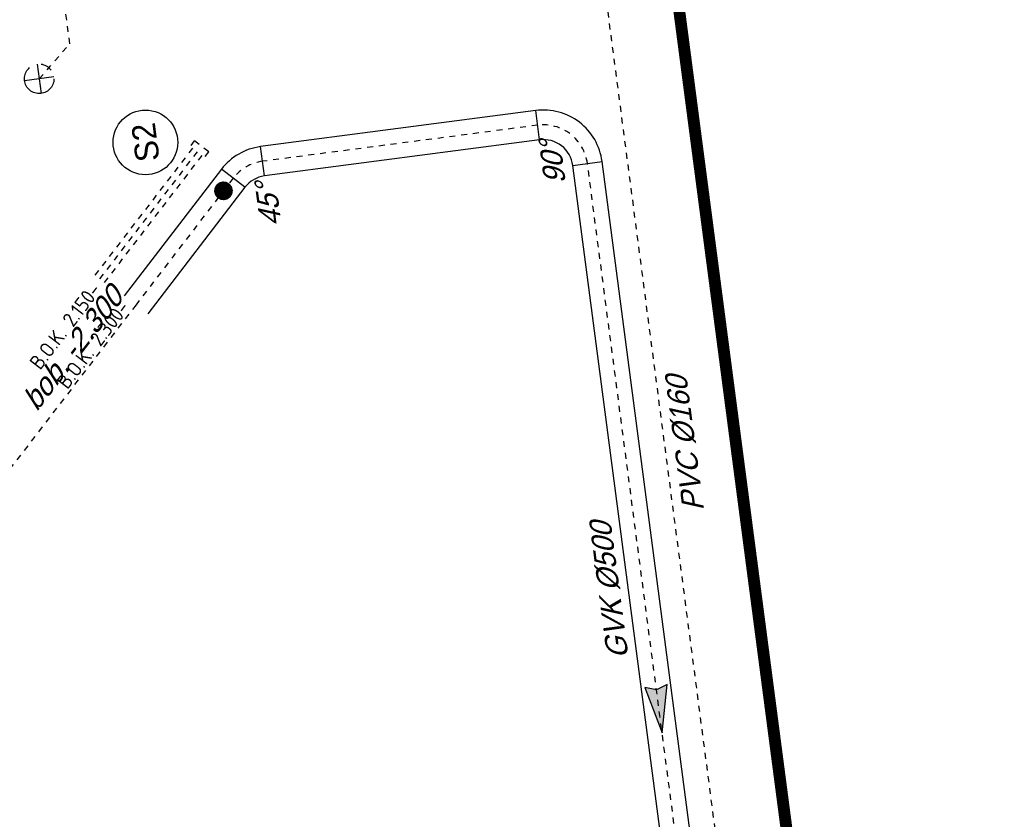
# Model space of a CAD drawing. Header units: metres. Extents: x 118052 to 118564, y 454784 to 455719.
# Tile 147 of 160: x 118465 to 118482, y 455313 to 455327. Entities that reach past the tile are written whole.
import ezdxf
from ezdxf.enums import TextEntityAlignment as Align

# ---------------------------------------------------------------- set-up
doc = ezdxf.new("R2010")
doc.units = ezdxf.units.M
doc.header["$LTSCALE"] = 0.5
for name, pattern in [('DASHED', [19.049999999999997, 12.7, -6.35]), ('Tauw_HIDDEN2', [5.6, 4, -1.6]), ('Tauw_L_Center2', [6.4990000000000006, 4, -0.833, 0.833, -0.833])]:
    doc.linetypes.add(name, pattern=pattern)
for name, color, linetype in [('EL_N_A_EB00----REVISIE~-_-----', 1, 'Continuous'), ('KABELLOOP', 6, 'Continuous'), ('Koningsstal VIEUWPORT', 254, 'Continuous'), ('ZU_B_-_EL999---LS_bet500-70_gw~H_-----', 1, 'Tauw_L_Center2'), ('ZU_B_-_EL999---LS_pvc200_sdr00~H_-----', 1, 'Tauw_L_Center2'), ('ZU_B_-_EL999---LS_pvc200_zbr00~H_-----', 1, 'Tauw_L_Center2'), ('ZU_B_-_EL999---LS_pvc200_zbr00~W_-----', 8, 'Tauw_HIDDEN2'), ('ZU_N_-_AL999---LR_pvc160_sdr34__18_^200~-_-----', 7, 'Continuous'), ('ZU_N_-_AL999---LS_GVK500_pgr05__18_^200~-_-----', 7, 'Continuous'), ('ZU_N_-_AL999---LS_GVK500_pgr05__18_^200~B_-----', 7, 'Continuous'), ('ZU_N_-_AL999---LS_GVK500_pgr05__18_^200~N_-----', 7, 'Continuous'), ('ZU_N_-_AL999---LS_GVK500_pgr05__20_^200~M_-----', 7, 'Continuous'), ('ZU_N_-_EL999---LB_PE-90_sdr00~H_-----', 2, 'Tauw_L_Center2'), ('ZU_N_-_EL999---LR_pvc160_sdr34~H_-----', 2, 'Tauw_L_Center2'), ('ZU_N_-_EL999---LS_GVK500_pgr05~H_-----', 2, 'Tauw_L_Center2'), ('ZU_N_-_EL999---LS_GVK500_pgr05~W_-----', 2, 'Continuous'), ('ZU_N_-_EL999---LS_pvc200_zbr00~H_-----', 2, 'Tauw_L_Center2'), ('ZU_N_-_EL999---SYM_HYDRANT~-_002--', 2, 'Tauw_L_Center2'), ('ZU_N_-_ML999---LS_GVK500_pgr05~-_-----', 7, 'Tauw_L_Center2')]:
    doc.layers.add(name, color=color, linetype=linetype)
doc.styles.add('TAUW-ISOCP', font='tcb_isocp.shx')
doc.styles.add('tcb_isocp', font='tcb_isocp.shx')
doc.styles.add('WB025', font='ISO.SHX', dxfattribs={"height": 2.5})

# ---------------------------------------------------------------- blocks, each defined once
blk = doc.blocks.new('zuhydrt1')
for p, q in [((0, -0.5), (0, 0.5035136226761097)), ((-0.5, 0), (0.5, 0))]:
    blk.add_line(p, q)
at = {"color": 15}
blk.add_line((0, -0.5), (0, -0.5), dxfattribs=at)
blk.add_line((0, -0.5), (0, -0.5), dxfattribs=at)
blk.add_circle((0, 0), 0.5)
blk = doc.blocks.new('A$C6DFC50BF')
at = {"layer": 'KABELLOOP', "linetype": 'DASHED', "const_width": 200}
blk.add_lwpolyline([(121473.4475425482, -29104.60709685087), (75382.6683382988, -29104.62439984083), (75382.6683382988, -11142.43978345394), (74473.44061136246, -11142.44013485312)], dxfattribs=at)
blk = doc.blocks.new('zustrmr')
at = {"color": 0}
blk.add_line((1, 0.2400001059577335), (0, 0), dxfattribs=at)
for p, q in [((0.9199999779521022, 0), (1, 0.2400001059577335)), ((0, 0), (1, -0.2399998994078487)), ((1, -0.2399998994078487), (0.9199999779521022, 0))]:
    blk.add_line(p, q)
for points in [[(0, 0), (1, 0.2400001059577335), (0.9199999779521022, 0)], [(0, 0), (1, -0.2399998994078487), (0.9199999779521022, 0)]]:
    blk.add_solid(points, dxfattribs=at)
blk = doc.blocks.new('Leidingen')
at = {"layer": 'ZU_B_-_EL999---LS_bet500-70_gw~H_-----'}
blk.add_lwpolyline([(-149180.804817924, 40494.05731126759), (-163545.7062536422, 54856.22908591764)], dxfattribs=at)
at = {"layer": 'ZU_B_-_EL999---LS_pvc200_zbr00~H_-----'}
blk.add_lwpolyline([(-148669.5980412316, 41043.50290854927), (-146707.9450303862, 39082.22238382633, -0.1989123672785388)], format="xyb", dxfattribs=at)
at = {"layer": 'ZU_B_-_EL999---LS_pvc200_zbr00~W_-----'}
for points in [[(-148598.8940775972, 41114.22030049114), (-146637.2410665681, 39152.93977556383, -0.1989123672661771)], [(-148740.3020049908, 40972.78551674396), (-146778.6489942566, 39011.5049919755, -0.1989123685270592)]]:
    blk.add_lwpolyline(points, format="xyb", dxfattribs=at)
at = {"layer": 'ZU_N_-_AL999---LS_GVK500_pgr05__20_^200~M_-----', "flags": 128}
blk.add_lwpolyline([(-147465.5100457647, 38779.08824584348, 0, 0, 0), (-147586.0753487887, 38673.90265876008, 0, 122.432, 0), (-147576.8882726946, 38681.91780051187, 122.432, 226.304, 0), (-147550.7738280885, 38704.7009986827, 226.304, 295.6159999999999, 0), (-147511.6383306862, 38738.84424029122, 295.6159999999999, 319.9999999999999, 0), (-147465.5100457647, 38779.08824584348, 319.9999999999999, 295.6159999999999, 0), (-147419.3817609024, 38819.33225140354, 295.6159999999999, 226.304, 0), (-147380.2462635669, 38853.47549296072, 226.304, 122.432, 0), (-147354.1318188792, 38876.25869118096, 122.432, 0, 0), (-147344.9447427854, 38884.27383287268, 0, 0, 0), (-147465.5100457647, 38779.08824584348, 0, 0, 0), (-146894.0411487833, 39621.1966555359, 0, 0, 0)], format="xyseb", dxfattribs=at)
at = {"layer": 'ZU_N_-_AL999---LS_GVK500_pgr05__20_^200~M_-----'}
blk.add_circle((-146482.4412320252, 39980.29150126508), 546.2266926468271, dxfattribs=at)
at = {"layer": 'ZU_N_-_EL999---LB_PE-90_sdr00~H_-----'}
blk.add_lwpolyline([(-145183.7091574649, 41621.00673957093), (-144662.5808336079, 41030.73698269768), (-138556.8431668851, 41030.73698281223)], dxfattribs=at)
at = {"layer": 'ZU_N_-_EL999---LR_pvc160_sdr34~H_-----'}
blk.add_lwpolyline([(-137489.5869363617, 31947.11465049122), (-188547.2734174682, 31947.11465048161)], dxfattribs=at)
at = {"layer": 'ZU_N_-_EL999---LS_GVK500_pgr05~H_-----'}
blk.add_lwpolyline([(-187362.2734173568, 46854.73121984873), (-186544.5097988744, 46854.78264932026, -0.1989123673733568), (-186014.1658989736, 46635.1460882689), (-172215.1623215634, 32837.87805169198, 0.1989123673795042), (-171684.818421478, 32618.24149061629), (-147806.4550038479, 32619.74321067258, 0.4142135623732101), (-147056.5021730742, 33369.79037693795), (-147056.7971294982, 38059.79821541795, 0.1989206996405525), (-147276.5173998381, 38590.13148641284), (-149180.804817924, 40494.05731126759)], format="xyb", dxfattribs=at)
at = {"layer": 'ZU_N_-_EL999---LS_GVK500_pgr05~W_-----', "linetype": 'Continuous'}
for p, q in [((-147453.2773091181, 38413.33800688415), (-147099.7574903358, 38766.92496603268)), ((-147306.7971289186, 38059.78249287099), (-146806.7971298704, 38059.81393799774)), ((-147306.5021726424, 33369.77465441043), (-146806.5021735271, 33369.80609964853)), ((-147806.4707263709, 32869.74321021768), (-147806.4392811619, 32369.74321116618))]:
    blk.add_line(p, q, dxfattribs=at)
at = {"layer": 'ZU_N_-_EL999---LS_GVK500_pgr05~W_-----'}
for points in [[(-187362.2734174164, 47104.74991061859), (-186544.5255214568, 47104.78264881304, -0.1989123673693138), (-185837.4003216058, 46811.93390084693), (-172038.3967441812, 33014.66586420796, 0.198912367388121), (-171684.8341440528, 32868.24149016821), (-147806.4707263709, 32869.74321021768, 0.4142135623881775), (-147306.5021726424, 33369.77465441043), (-147306.7971289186, 38059.78249287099, 0.1989206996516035), (-147453.2773091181, 38413.33800688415), (-149358.652683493, 40318.35158128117)], [(-187362.2734172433, 46604.73121930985), (-186544.4940762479, 46604.78264976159, -0.1989123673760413), (-186190.9314763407, 46458.35827581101), (-172391.9278989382, 32661.09023917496, 0.1989123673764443), (-171684.8026988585, 32368.24149111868), (-147806.4392811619, 32369.74321116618, 0.4142135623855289), (-146806.5021735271, 33369.80609964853), (-146806.7971298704, 38059.81393799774, 0.1989206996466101), (-147099.7574903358, 38766.92496603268), (-149005.1328892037, 40671.93856510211)]]:
    blk.add_lwpolyline(points, format="xyb", dxfattribs=at)
at = {"layer": 'ZU_N_-_EL999---LS_pvc200_zbr00~H_-----'}
for p, q in [((-146778.642280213, 38940.79431423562), (-146566.5303888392, 39152.94648963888)), ((-146637.2477806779, 39223.65045337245), (-146566.5303888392, 39152.94648963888)), ((-146849.3596720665, 39011.49827797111), (-146778.6422802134, 38940.79431417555))]:
    blk.add_line(p, q, dxfattribs=at)
at = {"layer": 'EL_N_A_EB00----REVISIE~-_-----'}
blk.add_blockref('A$C6DFC50BF', (-262229.9305388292, 59850.06411849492), dxfattribs=at)
at = {"layer": 'ZU_N_-_EL999---SYM_HYDRANT~-_002--', "xscale": 500.0000000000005, "yscale": 500.0000000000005, "zscale": 500.0000000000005, "rotation": 89.99999999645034}
blk.add_blockref('zuhydrt1', (-145183.7091574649, 41621.00673957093), dxfattribs=at)
at = {"layer": 'ZU_N_-_ML999---LS_GVK500_pgr05~-_-----', "xscale": 799.9999999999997, "yscale": 799.9999999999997, "zscale": 799.9999999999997, "rotation": 0.003603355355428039}
blk.add_blockref('zustrmr', (-157511.5294623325, 32619.13285458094), dxfattribs=at)
at = {"layer": 'ZU_B_-_EL999---LS_bet500-70_gw~H_-----', "style": 'WB025'}
blk.add_text('B.O.K. 2.300-', height=250, rotation=315.005446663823, dxfattribs=at).set_placement((-150462.9356970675, 41830.73772344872))
at = {"layer": 'ZU_B_-_EL999---LS_pvc200_sdr00~H_-----', "style": 'WB025'}
blk.add_text('B.O.K. 2.150-', height=250, rotation=315.005446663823, dxfattribs=at).set_placement((-150078.5591003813, 42245.74222221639))
at = {"layer": 'ZU_N_-_AL999---LR_pvc160_sdr34__18_^200~-_-----', "style": 'tcb_isocp', "oblique": 20.00023775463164}
blk.add_text('PVC %%129160', height=359.9999999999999, dxfattribs=at).set_placement((-153875.8142657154, 31426.06514557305))
at = {"layer": 'ZU_N_-_AL999---LS_GVK500_pgr05__18_^200~-_-----', "style": 'tcb_isocp', "oblique": 20.00023775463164}
blk.add_text('GVK %%129500', height=359.9999999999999, rotation=0.003602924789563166, dxfattribs=at).set_placement((-156183.8032121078, 33015.40421659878))
at = {"layer": 'ZU_N_-_AL999---LS_GVK500_pgr05__18_^200~B_-----', "style": 'tcb_isocp', "oblique": 20.00023775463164}
for s, p in [('45%%d', (-147806.7971279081, 38059.75104767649)), ('90%%d', (-147725.8026304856, 33205.58684506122))]:
    blk.add_text(s, height=359.9999999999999, dxfattribs=at).set_placement(p, align=Align.MIDDLE_CENTER)
at = {"layer": 'ZU_N_-_AL999---LS_GVK500_pgr05__18_^200~N_-----', "style": 'tcb_isocp', "oblique": 20.00023775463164}
blk.add_text('bob. -2.300', height=359.9999999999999, rotation=315.0054418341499, dxfattribs=at).set_placement((-150765.2491108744, 42393.77919993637))
at = {"layer": 'ZU_N_-_AL999---LS_GVK500_pgr05__20_^200~M_-----', "style": 'TAUW-ISOCP'}
blk.add_text('S2', height=399.9999999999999, dxfattribs=at).set_placement((-146482.4412320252, 39980.29150126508), align=Align.MIDDLE)

msp = doc.modelspace()

# ---------------------------------------------------------------- block references
at = {"layer": 'Koningsstal VIEUWPORT', "color": 6, "xscale": 0.0009975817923, "yscale": 0.0009975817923, "zscale": 0.0009975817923, "rotation": 97.46987594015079}
msp.add_blockref('Leidingen', (118487.8519961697, 455474.6886337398), dxfattribs=at)

doc.saveas('drawing.dxf')
